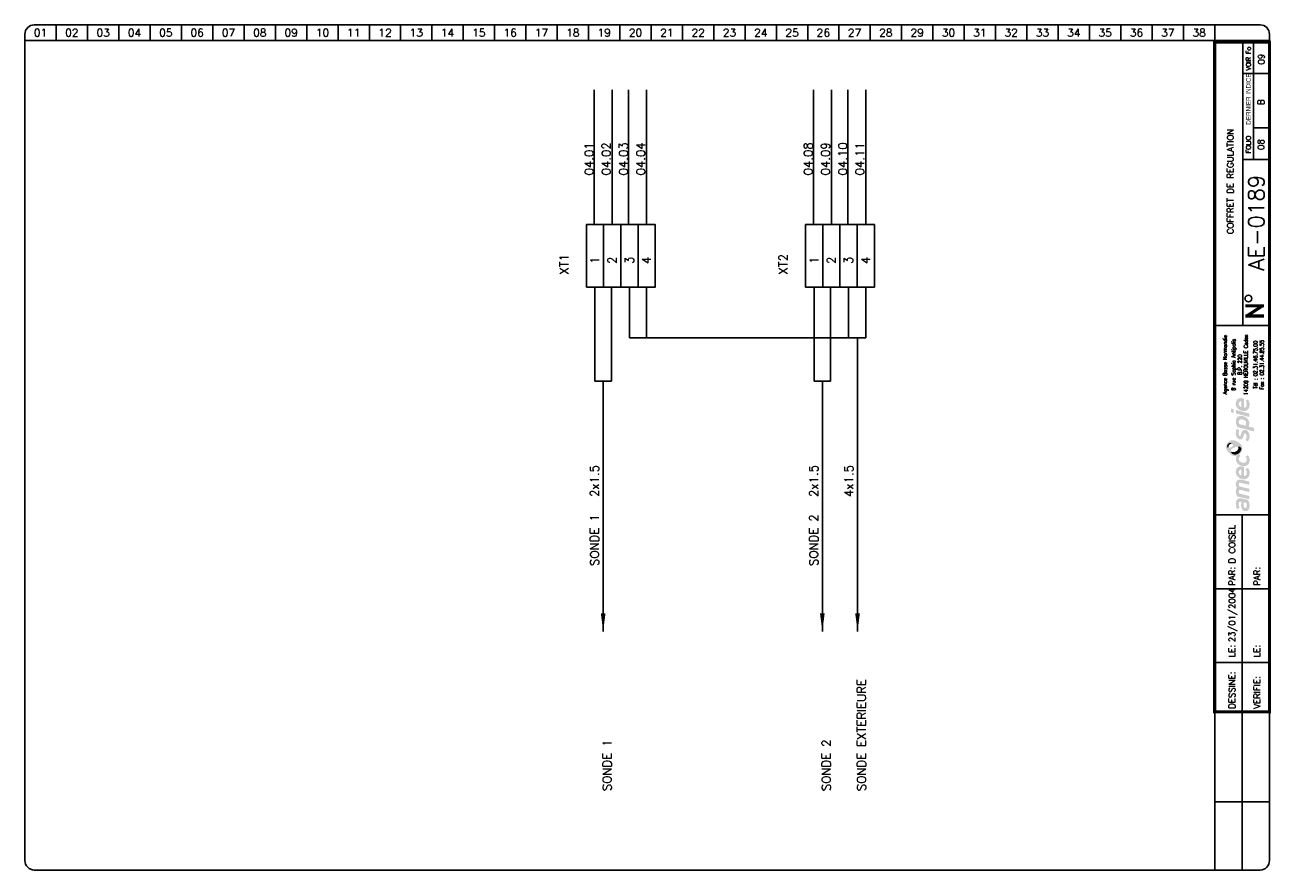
# Model space of a CAD drawing. Header units: millimetres. Extents: x 0 to 398, y 0 to 270.
import ezdxf
from ezdxf.enums import TextEntityAlignment as Align

# ---------------------------------------------------------------- set-up
doc = ezdxf.new("R2010")
doc.units = ezdxf.units.MM
doc.header["$LTSCALE"] = 20
doc.header["$MEASUREMENT"] = 0
for name, color, linetype in [('TEXTE', 3, 'Continuous'), ('TRAIFIN', 1, 'Continuous'), ('TRAIGROS', 2, 'Continuous'), ('TRAIMOY', 4, 'Continuous')]:
    doc.layers.add(name, color=color, linetype=linetype)
doc.styles.add('ROMANS8', font='ROMANS8.shx')
doc.styles.get("Standard").update_dxf_attribs({"font": 'simplex.shx'})
doc.styles.add('TXT', font='txt', dxfattribs={"width": 0.8})

# ---------------------------------------------------------------- blocks, each defined once
blk = doc.blocks.new('FDP-DIV-CHU')
at = {"layer": 'TEXTE', "color": 7, "const_width": 1}
for points in [[(392.75, 180.25), (386.75, 180.25)], [(387.25, 177), (392.25, 180.25)], [(392.75, 177), (386.75, 177)]]:
    blk.add_lwpolyline(points, dxfattribs=at)
at = {"layer": 'TEXTE', "color": 7}
blk.add_circle((387.76, 182.59), 1.08, dxfattribs=at)
at = {"layer": 'TRAIFIN', "color": 7}
for p, q in [((7, 270), (7, 265)), ((17, 270), (17, 265)), ((27, 270), (27, 265)), ((37, 270), (37, 265)), ((47, 270), (47, 265)), ((57, 270), (57, 265)), ((67, 270), (67, 265)), ((77, 270), (77, 265)), ((87, 270), (87, 265)), ((97, 270), (97, 265)), ((107, 270), (107, 265)), ((117, 270), (117, 265)), ((127, 270), (127, 265)), ((137, 270), (137, 265)), ((147, 270), (147, 265)), ((157, 270), (157, 265)), ((167, 270), (167, 265)), ((177, 270), (177, 265)), ((187, 270), (187, 265)), ((197, 270), (197, 265)), ((207, 270), (207, 265)), ((217, 270), (217, 265)), ((227, 270), (227, 265)), ((237, 270), (237, 265)), ((247, 270), (247, 265)), ((257, 270), (257, 265)), ((267, 270), (267, 265)), ((277, 270), (277, 265)), ((287, 270), (287, 265)), ((297, 270), (297, 265)), ((307, 270), (307, 265)), ((317, 270), (317, 265)), ((327, 270), (327, 265)), ((337, 270), (337, 265)), ((347, 270), (347, 265)), ((357, 270), (357, 265)), ((367, 270), (367, 265)), ((377, 270), (377, 265)), ((389.41, 227.04), (389.41, 264.5)), ((389.41, 237.09), (393.96, 237.09))]:
    blk.add_line(p, q, dxfattribs=at)
at = {"layer": 'TRAIGROS', "color": 7}
for p, q in [((-3, 267), (-3, 265)), ((0, 270), (391.5, 270)), ((394.5, 267), (394.5, 265)), ((394.5, 265), (-3, 265)), ((394.5, 265), (-3, 265)), ((-3, 265), (-3, 3)), ((386, 174), (386, 264.5)), ((394.5, 3), (394.5, 265)), ((386, 254.5), (394, 254.5)), ((386, 227.01), (394, 227.01)), ((377, 174), (394.5, 174)), ((377, 113.52), (394.51, 113.52)), ((377, -0.03), (377, 50.52)), ((0, 0), (391.5, 0))]:
    blk.add_line(p, q, dxfattribs=at)
at = {"layer": 'TRAIGROS', "color": 7, "const_width": 1}
blk.add_lwpolyline([(377, 264.5), (377, 50.52), (394.5, 50.52), (394.5, 264.5), (377, 264.5)], dxfattribs=at)
at = {"layer": 'TRAIGROS', "color": 7}
for centre, start, end in [((0, 267), 90, 180), ((391.5, 267), 0, 90), ((0, 3), 180, 270), ((391.5, 3), 270, 0)]:
    blk.add_arc(centre, 3, start, end, dxfattribs=at)
at = {"layer": 'TRAIMOY', "color": 7}
for p, q in [((385.75, -0.01), (385.75, 113.52)), ((377, 89.82), (394.51, 89.82)), ((377, 66.27), (394.51, 66.27)), ((377, 21.75), (394.51, 21.75))]:
    blk.add_line(p, q, dxfattribs=at)
at = {"layer": 'TEXTE', "color": 7}
for s, p in [('01', (2, 267.5)), ('02', (12, 267.5)), ('03', (22, 267.5)), ('04', (32, 267.5)), ('05', (42, 267.5)), ('06', (52, 267.5)), ('07', (62, 267.5)), ('08', (72, 267.5)), ('09', (82, 267.5)), ('10', (92, 267.5)), ('11', (102, 267.5)), ('12', (112, 267.5)), ('13', (122, 267.5)), ('14', (132, 267.5)), ('15', (142, 267.5)), ('16', (152, 267.5)), ('17', (162, 267.5)), ('18', (172, 267.5)), ('19', (182, 267.5)), ('20', (192, 267.5)), ('21', (202, 267.5)), ('22', (212, 267.5)), ('23', (222, 267.5)), ('24', (232, 267.5)), ('25', (242, 267.5)), ('26', (252, 267.5)), ('27', (262, 267.5)), ('28', (272, 267.5)), ('29', (282, 267.5)), ('30', (292, 267.5)), ('31', (302, 267.5)), ('32', (312, 267.5)), ('33', (322, 267.5)), ('34', (332, 267.5)), ('35', (342, 267.5)), ('36', (352, 267.5)), ('37', (362, 267.5)), ('38', (372, 267.5))]:
    blk.add_text(s, height=2.5, dxfattribs=at).set_placement(p, align=Align.MIDDLE)
at = {"layer": 'TEXTE', "color": 7, "width": 0.867769}
blk.add_text('VOIR Fo', height=1.5, rotation=90, dxfattribs=at).set_placement((388.5, 255.5), (388.5, 263), align=Align.FIT)
at = {"layer": 'TEXTE', "color": 7, "style": 'TXT', "width": 0.8}
blk.add_text('DERNIER INDICE', height=1.5, rotation=90, dxfattribs=at).set_placement((388.5, 238.12))
at = {"layer": 'TEXTE', "color": 7}
blk.add_text('FOLIO', height=1.5, rotation=90, dxfattribs=at).set_placement((388.5, 231.76), align=Align.CENTER)
for s, p in [('PAR:', (383.51, 90.82)), ('PAR:', (391.51, 90.82)), ('LE:', (383.51, 67.95)), ('LE:', (391.51, 67.95)), ('DESSINE:', (383.51, 51.52)), ('VERIFIE:', (391.51, 51.52))]:
    blk.add_text(s, height=2, rotation=90, dxfattribs=at).set_placement(p)
at = {"layer": 'TEXTE'}
for tag, p in [('FOLIO_SUIVANT', (392.9, 259.04)), ('INDICE', (392.79, 245.35)), ('FOLIO', (392.79, 231.76))]:
    blk.add_attdef(tag, text='', height=2, rotation=90, dxfattribs=at).set_placement(p, align=Align.CENTER)
blk.add_attdef('INTITULE_DU_PLAN', text='', height=2, rotation=90, dxfattribs=at).set_placement((382, 220), align=Align.MIDDLE)
at = {"layer": 'TEXTE', "color": 4}
blk.add_attdef('NUMERO', text='', height=5, rotation=90, dxfattribs=at).set_placement((392.79, 206.79), align=Align.CENTER)
at = {"layer": 'TEXTE'}
for tag, p in [('DESSINATEUR', (383.53, 97.95)), ('DATE', (383.51, 72.76))]:
    blk.add_attdef(tag, p, '', height=2, rotation=90, dxfattribs=at)
blk = doc.blocks.new('LOGO')
h = blk.add_hatch(color=187)
h.paths.add_polyline_path([(0.27, -25.15), (-0.26, -25.03), (-0.61, -25.01), (-0.96, -25.01), (-1.3, -25.15), (-1.56, -25.39), (-1.76, -25.66), (-1.92, -26.06), (-2.01, -26.61), (-2, -27.13), (-1.95, -27.54), (-1.82, -27.98), (-1.59, -28.49), (-0.78, -28.03), (-0.88, -27.84), (-0.99, -27.58), (-1.06, -27.27), (-1.09, -26.94), (-1.07, -26.65), (-1.03, -26.36), (-0.9, -26.15), (-0.74, -26.05), (-0.59, -26.04), (-0.23, -26.1), (-0.26, -26.47), (-0.29, -26.77), (-0.31, -27.1), (-0.31, -27.41), (-0.26, -27.77), (-0.19, -28.1), (-0.05, -28.44), (0.2, -28.78), (0.48, -28.98), (0.87, -29.11), (1.22, -29.1), (1.58, -29.04), (1.84, -28.87), (2.14, -28.53), (2.3, -28.16), (2.37, -27.71), (2.36, -27.1), (2.28, -26.51), (2.08, -25.89), (1.89, -25.54), (0.84, -25.3)])
h.paths.add_polyline_path([(0.54, -26.31), (1.32, -26.47), (1.41, -26.69), (1.48, -27.01), (1.49, -27.42), (1.48, -27.74), (1.4, -27.9), (1.29, -28.03), (1.14, -28.09), (0.96, -28.1), (0.81, -28.07), (0.69, -27.97), (0.6, -27.85), (0.54, -27.71), (0.5, -27.54), (0.49, -27.3), (0.49, -27.06), (0.5, -26.59)], flags=16)
h.paths.add_polyline_path([(-0.88, -23.47), (-0.97, -23.29), (-1.06, -23.08), (-1.08, -22.86), (-1.05, -22.63), (-0.97, -22.45), (-0.79, -22.36), (-0.5, -22.33), (2.29, -23.01), (2.29, -21.94), (-0.8, -21.24), (-0.96, -21.08), (-1.06, -20.77), (-1.1, -20.45), (-1, -20.2), (-0.87, -20.11), (-0.7, -20.03), (-0.48, -20.05), (2.29, -20.7), (2.29, -19.65), (-0.36, -19.01), (-0.65, -19), (-1.01, -19.01), (-1.3, -19.12), (-1.55, -19.28), (-1.77, -19.54), (-1.9, -19.8), (-1.98, -20), (-2.02, -20.38), (-2.01, -20.76), (-1.91, -21.13), (-1.79, -21.45), (-1.64, -21.71), (-1.75, -21.83), (-1.89, -22.08), (-1.98, -22.36), (-2.01, -22.66), (-2.01, -23), (-1.95, -23.36), (-1.85, -23.71), (-1.69, -24.08), (-1.5, -24.43), (2.29, -25.32), (2.29, -24.26)])
h.paths.add_polyline_path([(-0.19, -14.81), (-0.51, -14.81), (-0.91, -14.88), (-1.19, -15), (-1.42, -15.16), (-1.64, -15.38), (-1.83, -15.67), (-1.95, -15.97), (-2, -16.26), (-2.02, -16.52), (-2.01, -16.84), (-1.96, -17.15), (-1.84, -17.46), (-1.65, -17.81), (-1.41, -18.09), (-1.14, -18.33), (-0.89, -18.51), (-0.59, -18.68), (-0.17, -18.82), (0.24, -18.89), (0.59, -18.91), (0.98, -18.88), (1.37, -18.75), (1.77, -18.51), (2.17, -18.06), (2.33, -17.58), (2.38, -17.11), (2.38, -16.56), (2.33, -16.15), (2.2, -15.79), (2.03, -15.5), (1.82, -15.25), (1.14, -15.68), (1.3, -15.94), (1.42, -16.3), (1.49, -16.68), (1.49, -16.99), (1.43, -17.33), (1.23, -17.63), (0.99, -17.81), (0.79, -17.86), (0.6, -17.84), (0.6, -14.97), (0.23, -14.85)])
h.paths.add_polyline_path([(-0.26, -17.69), (-0.43, -17.64), (-0.58, -17.55), (-0.76, -17.39), (-0.9, -17.24), (-1.01, -17.02), (-1.06, -16.86), (-1.08, -16.63), (-1.06, -16.36), (-0.96, -16.16), (-0.83, -15.98), (-0.62, -15.87), (-0.44, -15.83), (-0.26, -15.83)], flags=16)
h.paths.add_polyline_path([(-0.09, -13.56), (-0.44, -13.4), (-0.74, -13.16), (-0.95, -12.9), (-1.04, -12.61), (-1.08, -12.36), (-1.02, -12.05), (-0.89, -11.83), (-0.73, -11.69), (-0.61, -11.61), (-0.5, -11.55), (-0.88, -10.89), (-1.08, -11.04), (-1.32, -11.18), (-1.51, -11.28), (-1.78, -11.38), (-1.87, -11.55), (-1.97, -11.89), (-2.01, -12.3), (-1.98, -12.76), (-1.82, -13.35), (-1.54, -13.76), (-1.25, -14.08), (-0.85, -14.34), (-0.48, -14.51), (-0.05, -14.65), (0.44, -14.71), (0.94, -14.69), (1.47, -14.5), (1.83, -14.25), (2.09, -13.94), (2.26, -13.6), (2.36, -13.21), (2.39, -12.82), (2.37, -12.43), (2.27, -11.98), (2.07, -11.58), (1.82, -11.23), (1.12, -11.67), (1.29, -11.95), (1.43, -12.27), (1.45, -12.61), (1.43, -12.96), (1.23, -13.36), (0.95, -13.57), (0.61, -13.63), (0.31, -13.63)])
h.paths.add_polyline_path([(1.25, -3.19), (0.94, -3.13), (0.59, -3.14), (0.32, -3.25), (0.1, -3.49), (-0.12, -3.81), (-0.25, -4.17), (-0.38, -4.62), (-0.46, -4.92), (-0.59, -5.03), (-0.74, -5.08), (-0.86, -5.03), (-0.96, -4.94), (-1.06, -4.74), (-1.12, -4.53), (-1.11, -4.23), (-1.07, -3.86), (-1.01, -3.51), (-0.93, -3.23), (-1.72, -2.85), (-1.84, -3.12), (-1.93, -3.4), (-1.97, -3.68), (-2, -3.98), (-2.02, -4.32), (-2, -4.65), (-1.94, -5.01), (-1.8, -5.31), (-1.64, -5.58), (-1.4, -5.84), (-1.11, -6.04), (-0.85, -6.17), (-0.56, -6.2), (-0.24, -6.15), (0.01, -5.99), (0.18, -5.81), (0.32, -5.51), (0.41, -5.18), (0.51, -4.86), (0.57, -4.63), (0.67, -4.45), (0.78, -4.33), (0.97, -4.29), (1.15, -4.35), (1.3, -4.55), (1.41, -4.85), (1.44, -5.24), (1.41, -5.62), (1.33, -5.91), (1.23, -6.15), (1.09, -6.39), (1.78, -6.81), (1.86, -6.74), (1.97, -6.61), (2.14, -6.32), (2.27, -6), (2.36, -5.62), (2.37, -5.24), (2.35, -4.86), (2.3, -4.52), (2.19, -4.21), (2.03, -3.92), (1.85, -3.65), (1.57, -3.35)])
h.paths.add_polyline_path([(1.14, 0.91), (0.82, 1.08), (0.5, 1.2), (0.1, 1.27), (-0.26, 1.3), (-0.73, 1.29), (-1.12, 1.19), (-1.38, 1.04), (-1.61, 0.8), (-1.77, 0.55), (-1.89, 0.33), (-1.98, 0.01), (-2.01, -0.32), (-1.99, -0.65), (-1.95, -1.02), (-1.88, -1.34), (-1.76, -1.63), (-1.63, -1.96), (-1.52, -2.24), (3.84, -3.66), (3.84, -2.51), (1.96, -2.01), (2.11, -1.85), (2.24, -1.56), (2.27, -1.32), (2.29, -1.04), (2.27, -0.75), (2.21, -0.44), (2.07, -0.1), (1.9, 0.2), (1.71, 0.44), (1.43, 0.71)])
h.paths.add_polyline_path([(0.98, -1.77), (-0.92, -1.28), (-0.98, -1.1), (-1.05, -0.84), (-1.07, -0.56), (-1.04, -0.29), (-0.94, -0.06), (-0.77, 0.11), (-0.53, 0.2), (-0.24, 0.22), (0.04, 0.2), (0.35, 0.13), (0.58, 0.05), (0.81, -0.07), (1.02, -0.24), (1.19, -0.46), (1.27, -0.68), (1.28, -0.93), (1.28, -1.16), (1.24, -1.43), (1.15, -1.61)], flags=16)
h.paths.add_polyline_path([(-1.97, 3.22), (-1.97, 2.11), (2.35, 0.95), (2.35, 2.06)])
h.paths.add_polyline_path([(-3.55, 3.65), (-3.55, 2.48), (-2.65, 2.25), (-2.65, 3.43)])
h.paths.add_polyline_path([(-0.19, 6.99), (-0.51, 6.99), (-0.91, 6.92), (-1.19, 6.81), (-1.42, 6.64), (-1.64, 6.43), (-1.83, 6.14), (-1.95, 5.83), (-2, 5.54), (-2.02, 5.28), (-2.01, 4.96), (-1.96, 4.66), (-1.84, 4.34), (-1.65, 4), (-1.41, 3.71), (-1.14, 3.48), (-0.89, 3.29), (-0.59, 3.12), (-0.17, 2.98), (0.24, 2.92), (0.59, 2.89), (0.98, 2.93), (1.37, 3.06), (1.77, 3.29), (2.17, 3.75), (2.33, 4.22), (2.38, 4.7), (2.38, 5.24), (2.33, 5.65), (2.2, 6.02), (2.03, 6.3), (1.82, 6.56), (1.14, 6.13), (1.3, 5.87), (1.42, 5.5), (1.49, 5.12), (1.49, 4.82), (1.43, 4.47), (1.23, 4.17), (0.99, 4), (0.79, 3.94), (0.6, 3.96), (0.6, 6.83), (0.23, 6.96)])
h.paths.add_polyline_path([(-0.26, 4.11), (-0.43, 4.16), (-0.58, 4.26), (-0.76, 4.42), (-0.9, 4.56), (-1.01, 4.78), (-1.06, 4.95), (-1.08, 5.17), (-1.06, 5.44), (-0.96, 5.64), (-0.83, 5.82), (-0.62, 5.93), (-0.44, 5.97), (-0.26, 5.97)], flags=16)
h = blk.add_hatch(color=135)
h.paths.add_polyline_path([(-2.62, -6.48), (-2.99, -6.44), (-3.33, -6.46), (-3.66, -6.54), (-3.9, -6.66), (-4.19, -6.88), (-4.48, -7.12), (-4.72, -7.4), (-4.9, -7.71), (-5.08, -8.08), (-5.15, -8.51), (-5.14, -8.84), (-5.03, -9.22), (-4.88, -9.56), (-4.68, -9.88), (-4.46, -10.22), (-4.19, -10.51), (-3.87, -10.81), (-3.57, -11.02), (-3.23, -11.21), (-2.91, -11.36), (-2.54, -11.44), (-2.16, -11.45), (-1.78, -11.38), (-1.51, -11.28), (-1.32, -11.18), (-1.08, -11.04), (-0.88, -10.89), (-0.73, -10.77), (-0.54, -10.54), (-0.29, -10.22), (-0.06, -9.77), (0.06, -9.2), (0.05, -8.64), (-0.11, -8.22), (-0.36, -7.85), (-0.69, -7.52), (-1.07, -7.21), (-1.43, -6.95), (-1.9, -6.73), (-2.27, -6.57)])
h.paths.add_polyline_path([(-2.94, -7.94), (-2.93, -8.06), (-2.93, -8.18), (-2.98, -8.34), (-3.08, -8.43), (-3.22, -8.54), (-3.43, -8.66), (-3.65, -8.75), (-3.89, -8.84), (-4.16, -8.87), (-4.34, -8.85), (-4.5, -8.82), (-4.67, -8.73), (-4.76, -8.58), (-4.8, -8.43), (-4.79, -8.24), (-4.75, -8.06), (-4.69, -7.92), (-4.59, -7.78), (-4.48, -7.64), (-4.34, -7.51), (-4.19, -7.41), (-4, -7.31), (-3.79, -7.28), (-3.58, -7.31), (-3.42, -7.38), (-3.25, -7.49), (-3.12, -7.62), (-3.02, -7.79)], flags=16)
h.paths.add_polyline_path([(-1.84, -8.57), (-1.32, -8.49), (-1.12, -8.49), (-0.87, -8.49), (-0.65, -8.57), (-0.45, -8.72), (-0.32, -8.9), (-0.26, -9.1), (-0.28, -9.35), (-0.35, -9.63), (-0.51, -9.97), (-0.73, -10.32), (-1.02, -10.58), (-1.39, -10.82), (-1.78, -10.98), (-2.23, -11.04), (-2.55, -11.01), (-2.82, -10.95), (-3.16, -10.77), (-3.4, -10.52), (-3.53, -10.28), (-3.6, -10.02), (-3.6, -9.73), (-3.5, -9.48), (-3.31, -9.23), (-3, -9.04), (-2.68, -8.88), (-2.26, -8.71)], flags=16)
h = blk.add_hatch(color=253)
h.paths.add_polyline_path([(-4, -7.31), (-4.19, -7.41), (-4.34, -7.51), (-4.48, -7.64), (-4.59, -7.78), (-4.69, -7.92), (-4.75, -8.06), (-4.79, -8.24), (-4.8, -8.43), (-4.76, -8.58), (-4.67, -8.73), (-4.5, -8.82), (-4.34, -8.85), (-4.36, -8.64), (-4.33, -8.43), (-4.27, -8.21), (-4.19, -8.05), (-4.09, -7.91), (-3.95, -7.79), (-3.82, -7.69), (-3.65, -7.62), (-3.47, -7.58), (-3.28, -7.58), (-3.12, -7.62), (-3.25, -7.49), (-3.42, -7.38), (-3.58, -7.31), (-3.79, -7.28)])
h.paths.add_polyline_path([(-0.87, -8.49), (-1.12, -8.49), (-1.32, -8.49), (-1.27, -8.65), (-1.22, -8.89), (-1.24, -9.17), (-1.31, -9.4), (-1.45, -9.63), (-1.67, -9.84), (-1.91, -10), (-2.2, -10.15), (-2.48, -10.22), (-2.71, -10.25), (-2.97, -10.24), (-3.22, -10.21), (-3.44, -10.12), (-3.6, -10.02), (-3.53, -10.28), (-3.4, -10.52), (-3.16, -10.77), (-2.82, -10.95), (-2.55, -11.01), (-2.23, -11.04), (-1.78, -10.98), (-1.39, -10.82), (-1.02, -10.58), (-0.73, -10.32), (-0.51, -9.97), (-0.35, -9.63), (-0.28, -9.35), (-0.26, -9.1), (-0.32, -8.9), (-0.45, -8.72), (-0.65, -8.57)])
at = {"color": 7, "style": 'ROMANS8', "width": 0.8}
for s, height, p in [('Agence Basse Normandie', 1.2384, (-4.85, 17.68)), ('8 rue Sophia Antipolis', 1.2384, (-2.12, 17.68)), ('14209 HEROUVILLE Cedex', 1.2384, (1.84, 17.68)), ('B.P. 220', 1.238, (-0.08, 17.68)), ('Tél : 02.31.46.75.00', 1.2384, (4.88, 17.68)), ('Fax : 02.31.44.85.55', 1.2384, (6.91, 17.68))]:
    blk.add_text(s, height=height, rotation=90, dxfattribs=at).set_placement(p, align=Align.CENTER)

msp = doc.modelspace()

# ---------------------------------------------------------------- linework, layer by layer
for points in [[(184.68, 76.23, 0, 1.5, 0), (184.68, 82.02, 1.5, 1.5, 0)], [(254.68, 76.23, 0, 1.5, 0), (254.68, 82.02, 1.5, 1.5, 0)], [(265.93, 76.23, 0, 1.5, 0), (265.93, 82.02, 1.5, 1.5, 0)]]:
    msp.add_lwpolyline(points, format="xyseb")
at = {"layer": 'TRAIFIN'}
for p, q in [((181.81, 206.23), (181.81, 249.23)), ((187.56, 206.23), (187.56, 249.23)), ((192.81, 206.23), (192.81, 249.23)), ((198.56, 206.23), (198.56, 249.23)), ((251.81, 206.23), (251.81, 249.23)), ((257.56, 206.23), (257.56, 249.23)), ((262.81, 206.23), (262.81, 249.23)), ((268.56, 206.23), (268.56, 249.23)), ((182.06, 186.23), (182.06, 156.23)), ((187.31, 186.23), (187.31, 156.23)), ((193.06, 186.23), (193.06, 170)), ((198.56, 186.23), (198.56, 170)), ((252.06, 186.23), (252.06, 156.23)), ((257.31, 186.23), (257.31, 156.23)), ((263.06, 186.23), (263.06, 170)), ((268.56, 186.23), (268.56, 170))]:
    msp.add_line(p, q, dxfattribs=at)
at = {"layer": 'TRAIMOY'}
for p, q in [((265.93, 76.23), (265.93, 170)), ((182.06, 156.23), (187.31, 156.23)), ((184.68, 76.23), (184.68, 156.23)), ((252.06, 156.23), (257.31, 156.23)), ((254.68, 76.23), (254.68, 156.23))]:
    msp.add_line(p, q, dxfattribs=at)
for points in [[(179.31, 186.23), (179.31, 206.23), (184.81, 206.23), (184.81, 186.23)], [(184.81, 186.23), (184.81, 206.23), (190.31, 206.23), (190.31, 186.23)], [(190.31, 186.23), (190.31, 206.23), (195.81, 206.23), (195.81, 186.23)], [(195.81, 186.23), (195.81, 206.23), (201.31, 206.23), (201.31, 186.23)], [(249.31, 186.23), (249.31, 206.23), (254.81, 206.23), (254.81, 186.23)], [(254.81, 186.23), (254.81, 206.23), (260.31, 206.23), (260.31, 186.23)], [(260.31, 186.23), (260.31, 206.23), (265.81, 206.23), (265.81, 186.23)], [(265.81, 186.23), (265.81, 206.23), (271.31, 206.23), (271.31, 186.23)]]:
    msp.add_lwpolyline(points, close=True, dxfattribs=at)
msp.add_lwpolyline([(268.56, 170), (193.06, 170)], dxfattribs=at)

# ---------------------------------------------------------------- block references
msp.add_blockref('LOGO', (388.75, 143.76))
at = {"layer": 'TEXTE'}
msp.add_blockref('FDP-DIV-CHU', (3, 0), dxfattribs=at).add_auto_attribs({'DATE': '23/01/2004', 'DESSINATEUR': 'D COISEL', 'NUMERO': 'AE-0189', 'INTITULE_DU_PLAN': 'COFFRET DE REGULATION', 'FOLIO': '08', 'FOLIO_SUIVANT': '09', 'INDICE': 'B'})

# ---------------------------------------------------------------- texts
for s, p in [('04.01', (181.55, 221.9)), ('04.02', (187.05, 221.9)), ('04.03', (192.55, 221.9)), ('04.04', (198.05, 221.9)), ('04.08', (251.55, 221.9)), ('04.09', (257.05, 221.9)), ('04.10', (262.55, 221.9)), ('04.11', (268.05, 221.9)), ('XT1', (173.56, 190.23)), ('1', (183.43, 193.6)), ('2', (188.93, 193.6)), ('3', (194.43, 193.6)), ('4', (199.93, 193.6)), ('XT2', (243.56, 190.23)), ('1', (253.43, 193.6)), ('2', (258.93, 193.6)), ('3', (264.43, 193.6)), ('4', (269.93, 193.6)), ('2x1.5', (183.31, 119.14)), ('2x1.5', (253.31, 119.14)), ('4x1.5', (264.56, 119.14)), ('SONDE 1', (183.31, 97.14)), ('SONDE 2', (253.31, 97.14)), ('SONDE EXTERIEURE', (268.56, 25.2)), ('SONDE 1', (187.31, 25.2)), ('SONDE 2', (257.31, 25.2))]:
    msp.add_text(s, height=2.75, rotation=90, dxfattribs=at).set_placement(p)

doc.saveas('drawing.dxf')
